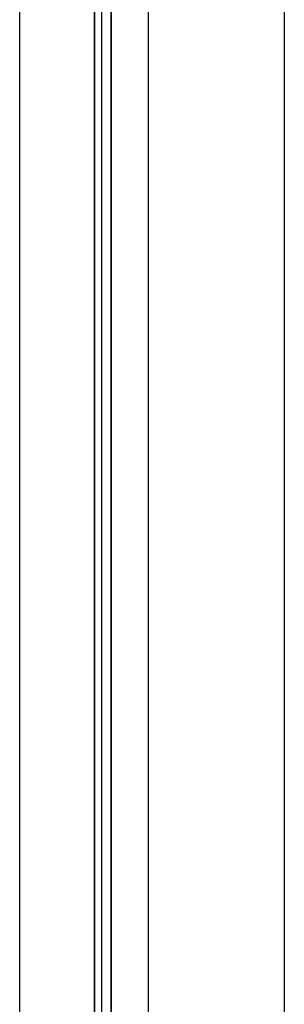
# Model space of a CAD drawing. Header units: inches. Extents: x 170 to 288, y 234 to 248.
# Tile 36 of 256: x 177.6035 to 177.6473, y 243.4047 to 243.5673. Entities that reach past the tile are written whole.
import ezdxf

# ---------------------------------------------------------------- set-up
doc = ezdxf.new("R2010")
doc.units = ezdxf.units.IN
doc.header["$LTSCALE"] = 0.25
doc.header["$MEASUREMENT"] = 0
doc.layers.add('SLIM E GUIDE MOTOR LH', color=7, linetype='Continuous')

msp = doc.modelspace()

# ---------------------------------------------------------------- linework, layer by layer
at = {"layer": 'SLIM E GUIDE MOTOR LH'}
for p, q in [((177.6472655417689, 240.4115050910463), (177.6472655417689, 244.1887244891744)), ((177.6034813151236, 244.1811111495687), (177.6034813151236, 240.1477778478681)), ((177.6157813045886, 244.1811111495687), (177.6157813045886, 240.1394444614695)), ((177.6159355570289, 241.8568326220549), (177.6159355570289, 244.1811111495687)), ((177.6170524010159, 241.8568326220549), (177.6170524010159, 244.1811111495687)), ((177.6186348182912, 241.8568326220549), (177.6186348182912, 244.1811111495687)), ((177.6186828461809, 241.8568326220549), (177.6186828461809, 244.1811111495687)), ((177.6248177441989, 241.8560896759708), (177.6248177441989, 244.1811111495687))]:
    msp.add_line(p, q, dxfattribs=at)

doc.saveas('drawing.dxf')
